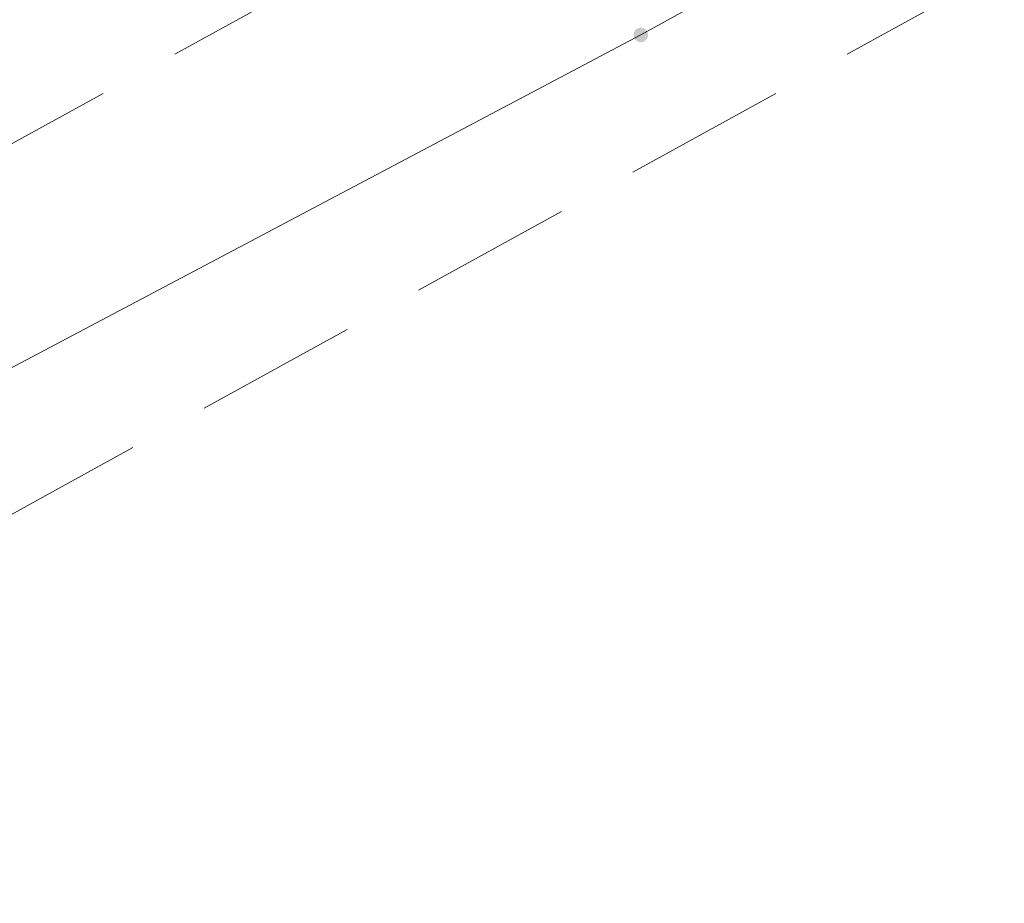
# Model space of a CAD drawing. Header units: metres. Extents: x 8440716 to 8446743, y 5883760 to 5887966.
# Tile 86 of 256: x 8442346.11 to 8442352.15, y 5885729.46 to 5885734.87. Entities that reach past the tile are written whole.
import ezdxf

# ---------------------------------------------------------------- set-up
doc = ezdxf.new("R2010")
doc.units = ezdxf.units.M
doc.header["$MEASUREMENT"] = 0
doc.linetypes.add('1.0_0.5', pattern=[1.5, 1, -0.5])
doc.layers.get('0').update_dxf_attribs({"color": 250, "linetype": 'CONTINUOUS', "lineweight": 5})
for name, color, linetype in [('chodnik', 253, 'CONTINUOUS'), ('przewód telekomunikacyjny podziemny', 253, 'CONTINUOUS'), ('rzędna', 253, 'CONTINUOUS')]:
    doc.layers.add(name, color=color, linetype=linetype)

# ---------------------------------------------------------------- blocks, each defined once
blk = doc.blocks.new('PW01')
at = {"linetype": 'Continuous', "lineweight": 13}
h = blk.add_hatch(color=0, dxfattribs=at)
edge = h.paths.add_edge_path()
edge.add_arc((0, 0), 0.045, 0, 360)

msp = doc.modelspace()

# ---------------------------------------------------------------- linework, layer by layer
at = {"layer": 'chodnik', "color": 253, "linetype": '1.0_0.5', "lineweight": 18, "flags": 128}
msp.add_lwpolyline([(8442398.23, 5885762.83), (8442372.93, 5885748.87), (8442372.02, 5885749.46), (8442368.09, 5885747.26), (8442368.08, 5885746.24), (8442363.93, 5885743.94), (8442328.04, 5885724.2), (8442303.92, 5885710.92), (8442294.03, 5885705.48), (8442276.91, 5885696.15), (8442270.65, 5885692.84), (8442261.52, 5885688.13), (8442249.29, 5885682.04), (8442237.27, 5885676.4), (8442233.82, 5885674.86), (8442227.91, 5885672.18), (8442228.68, 5885670.34), (8442234.79, 5885673.06), (8442238.21, 5885674.64), (8442250.22, 5885680.25), (8442262.44, 5885686.36), (8442271.35, 5885690.96), (8442277.86, 5885694.39), (8442295.07, 5885703.76), (8442305.02, 5885709.25), (8442328.98, 5885722.44), (8442364.79, 5885742.15), (8442399.21, 5885760.98), (8442431.58, 5885778.77), (8442465.05, 5885797.22), (8442495.8, 5885814.05), (8442518.04, 5885826.35), (8442520.13, 5885827.5), (8442528.37, 5885832.06), (8442563.43, 5885851.44), (8442599.47, 5885871.24), (8442625.94, 5885885.78), (8442658.84, 5885903.89), (8442691.97, 5885922.16), (8442723.6, 5885939.55), (8442755.59, 5885957.15), (8442785.67, 5885973.69), (8442820.87, 5885992.99), (8442852.82, 5886010.6), (8442885.15, 5886028.42), (8442917.67, 5886046.28), (8442950.17, 5886064.15), (8442982.52, 5886081.96), (8443016.84, 5886100.81), (8443047.49, 5886117.63), (8443079.73, 5886135.39), (8443112.44, 5886153.39), (8443144.78, 5886171.19), (8443160.82, 5886179.99), (8443162.19, 5886180.5), (8443163.41, 5886180.72), (8443164.97, 5886180.7), (8443166.12, 5886180.47), (8443168.87, 5886179.82), (8443169.49, 5886179.73), (8443170.81, 5886179.74), (8443172.11, 5886180.07), (8443173.41, 5886180.59), (8443175.29, 5886181.7), (8443174.34, 5886182.75), (8443173.14, 5886183.92), (8443171.98, 5886184.78), (8443170.89, 5886184.19), (8443169.47, 5886183.69), (8443168.06, 5886183.45), (8443166.42, 5886183.54), (8443164.51, 5886183.65), (8443162.98, 5886183.6), (8443161.61, 5886183.38), (8443160.3, 5886182.95), (8443159.31, 5886182.54), (8443159.73, 5886181.73), (8443143.87, 5886172.95), (8443111.34, 5886155.04), (8443078.93, 5886137.17), (8443046.49, 5886119.33), (8443015.33, 5886102.26), (8442981.67, 5886083.71), (8442949, 5886065.77), (8442916.82, 5886048.03), (8442884.23, 5886030.14), (8442851.95, 5886012.33), (8442819.79, 5885994.66), (8442784.76, 5885975.43), (8442754.61, 5885958.89), (8442722.39, 5885941.13), (8442691.08, 5885923.91), (8442657.91, 5885905.62), (8442625.13, 5885887.6), (8442598.63, 5885873.01), (8442562.69, 5885853.33), (8442527.37, 5885833.89), (8442495.03, 5885816.03), (8442464.1, 5885799.05), (8442430.54, 5885780.59)], close=True, dxfattribs=at)
at = {"layer": 'przewód telekomunikacyjny podziemny', "color": 30, "linetype": 'Continuous', "lineweight": 18, "flags": 128}
msp.add_lwpolyline([(8442887.65, 5886030.94), (8442861.5, 5886016.55), (8442845.88, 5886007.92), (8442819.73, 5885993.62), (8442792.68, 5885978.72), (8442764.96, 5885963.37), (8442742.51, 5885951.26), (8442715.88, 5885936.68), (8442689.75, 5885922.33), (8442664.49, 5885908.48), (8442641.02, 5885895.43), (8442613.42, 5885880.21), (8442586.52, 5885865.07), (8442555.95, 5885848.53), (8442535.15, 5885836.83), (8442526.51, 5885832.17), (8442498.85, 5885816.9), (8442462.39, 5885796.89), (8442434.58, 5885781.45), (8442405.39, 5885765.33), (8442372.03, 5885747.01), (8442349.92, 5885734.78), (8442316.79, 5885717.27), (8442288.16, 5885701.78)], dxfattribs=at)

# ---------------------------------------------------------------- block references
at = {"layer": 'rzędna', "color": 30, "linetype": 'Continuous', "lineweight": 18}
msp.add_blockref('PW01', (8442349.92, 5885734.78), dxfattribs=at)

doc.saveas('drawing.dxf')
